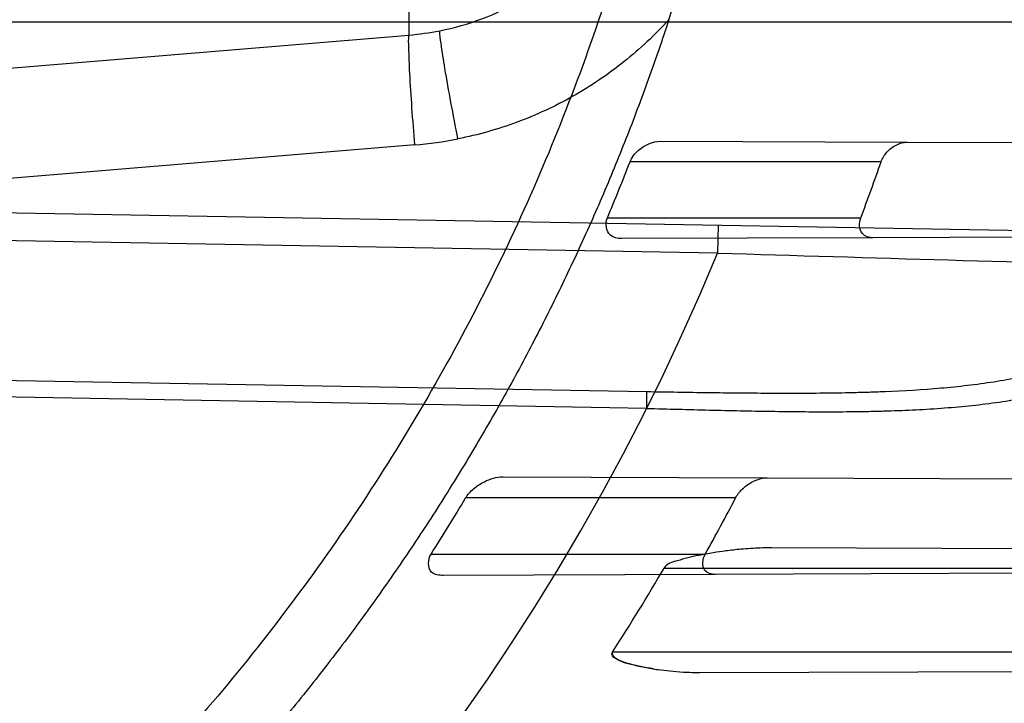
# Model space of a CAD drawing. Header units: millimetres. Extents: x 0 to 297, y 0 to 210.
# Tile 28 of 256: x 146.025 to 146.1481, y 90.9011 to 90.9865. Entities that reach past the tile are written whole.
import ezdxf

# ---------------------------------------------------------------- set-up
doc = ezdxf.new("R2010")
doc.units = ezdxf.units.MM
doc.header["$LTSCALE"] = 16.335
doc.layers.get('0').update_dxf_attribs({"linetype": 'CONTINUOUS'})
for name, color, linetype in [('01_GLOBAL', 7, 'CONTINUOUS'), ('INTFCLR_1', 7, 'CONTINUOUS'), ('INTFCLR_144815', 7, 'CONTINUOUS')]:
    doc.layers.add(name, color=color, linetype=linetype)

msp = doc.modelspace()

# ---------------------------------------------------------------- linework, layer by layer
at = {"color": 7, "linetype": 'Continuous'}
msp.add_circle((146.8548034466, 92.13446435), 2.66, dxfattribs=at)
at = {"color": 9, "linetype": 'Continuous'}
msp.add_arc((146.8548034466, 92.13446435), 2.6259090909, 182.9674534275, 267.0325465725, dxfattribs=at)
at = {"layer": '01_GLOBAL', "color": 7, "linetype": 'Continuous'}
msp.add_circle((146.8548034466, 92.13446435), 2.695, dxfattribs=at)
at = {"layer": 'INTFCLR_1', "color": 9, "linetype": 'Continuous'}
for p, q in [((146.0736581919, 91.00671522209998), (146.0736581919, 90.9846270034)), ((145.8326077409, 90.9862686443), (146.2032446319, 90.9862686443)), ((145.9951937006, 90.97813949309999), (146.0736581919, 90.9846270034)), ((146.0743897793, 90.9708921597), (145.839607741, 90.95148018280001)), ((146.1050874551, 90.9713419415), (146.1359196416, 90.9712343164)), ((146.1326680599, 90.9687686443), (146.1012919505, 90.9687686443)), ((145.8640466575, 90.9652086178), (146.1680752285, 90.9599017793)), ((146.1122451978, 90.95737576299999), (145.8639855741, 90.9617091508)), ((146.0984569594, 90.96176864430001), (146.130140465, 90.96176864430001)), ((146.1123062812, 90.9608752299), (146.1122451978, 90.95737576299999)), ((146.1316554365, 90.9592880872), (146.100231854, 90.9591783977)), ((145.8396077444, 90.9446800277), (146.1034130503, 90.94007091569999)), ((146.1033764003, 90.9379732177), (145.8396077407, 90.942582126)), ((146.1033764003, 90.9379732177), (146.1034130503, 90.94007091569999)), ((146.0854226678, 90.9294105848), (146.1184178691, 90.92929540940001)), ((146.1144854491, 90.9267686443), (146.0807451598, 90.9267686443)), ((146.1638468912, 90.9203868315), (146.1189566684, 90.9205435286)), ((146.0764210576, 90.9197686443), (146.1107020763, 90.9197686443)), ((146.1055605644, 90.9180186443), (146.1598068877, 90.9180186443)), ((146.1119759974, 90.9172193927), (146.0779468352, 90.917100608)), ((146.1545759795, 90.9075186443), (146.0991052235, 90.9075186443)), ((146.1100284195, 90.9049625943), (146.1563456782, 90.90512427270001))]:
    msp.add_line(p, q, dxfattribs=at)
at = {"layer": 'INTFCLR_1', "color": 6, "linetype": 'Continuous'}
for p, q in [((146.1359196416, 90.9712343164), (146.1904119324, 90.9710441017)), ((146.1869335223, 90.9594810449), (146.1316554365, 90.9592880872)), ((146.1184178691, 90.92929540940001), (146.1757315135, 90.92909534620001)), ((146.1705875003, 90.9174239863), (146.1119759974, 90.9172193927))]:
    msp.add_line(p, q, dxfattribs=at)
for centre, radius, start, end in [((145.8396077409, 91.0702686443), 0.4224162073, 270, 90.00000002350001), ((145.8396077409, 91.0702686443), 0.4014439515, 270, 90.00000002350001), ((145.8507294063, 91.0702642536), 0.2687909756, 341.8516144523, 356.8675753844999), ((145.8397122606, 91.0706340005), 0.2807142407, 337.1813534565, 338.7228774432), ((145.8396800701, 91.0706058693), 0.310181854, 339.4587291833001, 340.8334907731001), ((145.8398574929, 91.07073635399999), 0.2806306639, 327.4552128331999, 329.1351403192), ((145.8397983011, 91.0707096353), 0.3101161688, 330.8745120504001, 332.3446554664), ((145.8470179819, 91.0697347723), 0.299769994, 327.2390423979, 329.5950385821)]:
    msp.add_arc(centre, radius, start, end, dxfattribs=at)
at = {"layer": 'INTFCLR_1', "color": 9, "linetype": 'Continuous'}
for centre, radius, start, end in [((146.0709000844, 91.0185376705), 0.0340226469, 274.6498887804, 281.1994271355), ((146.0704147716, 91.0189452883), 0.0482172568, 274.7288035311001, 281.199340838), ((145.8396077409, 91.0702686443), 0.2950857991, 270.0000000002, 337.5066823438), ((146.6236648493, 107.7335521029), 16.7839702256, 268.2538865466, 268.4511225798)]:
    msp.add_arc(centre, radius, start, end, dxfattribs=at)
for points, knots in [([(146.215167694, 90.9396470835), (146.2159987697, 90.9419085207), (146.2176274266, 90.946474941), (146.2207305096, 90.9557355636), (146.2257654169, 90.97235802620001), (146.2304341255, 90.99186806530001), (146.2335169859, 91.0093050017), (146.2348129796, 91.0182086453), (146.2354818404, 91.02335838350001), (146.2370256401, 91.0362869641), (146.2386297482, 91.0583777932), (146.2383725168, 91.0844410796), (146.2371603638, 91.1013312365), (146.2363978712, 91.10913017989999), (146.2358364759, 91.11431722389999), (146.2341019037, 91.1283170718), (146.2301634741, 91.1507347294), (146.2244881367, 91.17262139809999), (146.2204287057, 91.18561168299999), (146.2189019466, 91.1902581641), (146.2165792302, 91.19710265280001), (146.2113391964, 91.2114121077), (146.2022901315, 91.2324139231), (146.191984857, 91.25225539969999), (146.1848007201, 91.2644679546), (146.1814430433, 91.2699042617), (146.1792124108, 91.2734478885), (146.1731796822, 91.2827676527), (146.1630706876, 91.2970711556), (146.1490288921, 91.31448381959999), (146.1371354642, 91.3275359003), (146.1288272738, 91.33587871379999), (146.1242335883, 91.3402958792), (146.1178598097, 91.34625301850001), (146.1089384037, 91.3540531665), (146.0992814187, 91.3616216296), (146.0931582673, 91.3659756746), (146.0901748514, 91.36797805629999), (146.0877179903, 91.3695554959), (146.0855301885, 91.370872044), (146.0836031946, 91.37188306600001), (146.0825200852, 91.3723860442), (146.0816575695, 91.37269367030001), (146.0810609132, 91.3728329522), (146.0805598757, 91.3727572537), (146.0804622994, 91.37228572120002), (146.0807027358, 91.3717645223), (146.0811202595, 91.37104224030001), (146.0817948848, 91.3701330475), (146.0826939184, 91.36902450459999), (146.0838249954, 91.3677243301), (146.0851758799, 91.36623182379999), (146.086740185, 91.3645487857), (146.0892045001, 91.3619398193), (146.0927127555, 91.3582725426), (146.0992604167, 91.35140180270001), (146.106411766, 91.3436935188), (146.1129263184, 91.3363261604), (146.1169531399, 91.331641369), (146.123428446, 91.3239507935), (146.1333417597, 91.31148785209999), (146.1463378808, 91.2933556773), (146.155744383, 91.27855323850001), (146.1619029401, 91.26801686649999), (146.1660815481, 91.2606062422), (146.1732904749, 91.2470796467), (146.1829180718, 91.22665319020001), (146.189559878, 91.2096229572), (146.192649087, 91.2007931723)], [0, 0, 0, 0, 0.0103790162, 0.0208837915, 0.0420711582, 0.08518389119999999, 0.1071959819, 0.1183353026, 0.1239410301, 0.1295663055, 0.1744258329, 0.2192337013, 0.2417180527, 0.2473539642, 0.2529903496, 0.2641931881, 0.3081223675, 0.3509244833, 0.3614867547, 0.3667496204, 0.3719934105, 0.3926231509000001, 0.4323812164, 0.470412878, 0.488854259, 0.4934078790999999, 0.4979383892, 0.5068921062, 0.5412323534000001, 0.5733304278, 0.6031976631, 0.6172528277, 0.6240454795, 0.630650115, 0.6548352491, 0.6750685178, 0.6834752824, 0.6871962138, 0.6905460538, 0.6960524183, 0.6981915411, 0.6999110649, 0.7012078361, 0.7020914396, 0.7026255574, 0.7031007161, 0.7038824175, 0.7050749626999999, 0.7066970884, 0.7087489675, 0.7112252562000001, 0.7141187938, 0.7174211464, 0.7211233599, 0.729578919, 0.7392839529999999, 0.762009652, 0.7748693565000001, 0.7816473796, 0.7886214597, 0.8181786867, 0.8502212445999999, 0.8846823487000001, 0.8936821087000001, 0.9027944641, 0.9213301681, 0.9597016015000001, 1, 1, 1, 1]), ([(146.0853256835, 91.3712686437), (146.0858354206, 91.3712685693), (146.0884302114, 91.37024205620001), (146.0914097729, 91.3684995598), (146.094679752, 91.36644225), (146.0977098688, 91.3644452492), (146.1039326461, 91.360106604), (146.1137472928, 91.3525690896), (146.1228234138, 91.3447983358), (146.1293077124, 91.3388643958), (146.1339781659, 91.33446754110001), (146.1424222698, 91.3261670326), (146.1545124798, 91.3131819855), (146.1687911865, 91.29585634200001), (146.1790766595, 91.28161812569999), (146.1852148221, 91.2723404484), (146.1874832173, 91.2688147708), (146.1908964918, 91.263408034), (146.1981971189, 91.2512666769), (146.2086731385, 91.2315369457), (146.2178781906, 91.21064109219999), (146.2232089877, 91.19640184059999), (146.2255710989, 91.18959322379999), (146.227123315, 91.18497242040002), (146.2312489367, 91.17205880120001), (146.2370185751, 91.1502981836), (146.2410247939, 91.1279970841), (146.242788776, 91.1140716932), (146.2433595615, 91.1089133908), (146.2441347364, 91.1011583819), (146.2453671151, 91.08436335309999), (146.2456287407, 91.058442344), (146.2439975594, 91.03647449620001), (146.2424282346, 91.02361998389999), (146.2417481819, 91.0184987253), (146.2404303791, 91.0096435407), (146.2372949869, 90.9922981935), (146.2325471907, 90.97289442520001), (146.2274296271, 90.95636879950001), (146.2242749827, 90.9471599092), (146.2226192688, 90.94261896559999), (146.2217743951, 90.9403701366)], [0, 0, 0, 0, 0.0031306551, 0.0166311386, 0.0214593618, 0.0268204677, 0.03892666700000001, 0.0680356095, 0.1027865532, 0.1122690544, 0.1220182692, 0.1421808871, 0.1849821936, 0.2309157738, 0.2799873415, 0.2927705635, 0.2992370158, 0.3057352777, 0.3320402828, 0.3862318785, 0.4428084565, 0.4721382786, 0.4795908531, 0.487069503, 0.5020757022, 0.562848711, 0.6251729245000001, 0.641061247, 0.6490543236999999, 0.6570463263, 0.6889269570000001, 0.7524525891, 0.8160592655, 0.8240370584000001, 0.8319876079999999, 0.8477879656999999, 0.8790177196, 0.9402188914, 0.9703170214, 0.9852457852, 1, 1, 1, 1]), ([(146.192649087, 91.2007931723), (146.1958606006, 91.19161380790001), (146.2016925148, 91.1727509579), (146.207244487, 91.1485054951), (146.2099856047, 91.1323126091), (146.2110878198, 91.12467357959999), (146.2117778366, 91.1195334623), (146.2134659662, 91.10537393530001), (146.2150886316, 91.08202445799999), (146.2148602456, 91.05859212), (146.2140091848, 91.0442666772), (146.2136200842, 91.03903900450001), (146.2129629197, 91.0312586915), (146.2111506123, 91.0146916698), (146.206931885, 90.9897134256), (146.2017743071, 90.9689710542), (146.19827327, 90.95706681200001), (146.1968531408, 90.95239866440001), (146.1942959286, 90.9443911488), (146.1888936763, 90.9289345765), (146.1802622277, 90.90786547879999), (146.171382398, 90.8897741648), (146.1656550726, 90.8792145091), (146.1635773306, 90.8754900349), (146.1604900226, 90.8700564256), (146.1538400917, 90.8588573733), (146.1432874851, 90.8427416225), (146.130351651, 90.82515020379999), (146.1210235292, 90.81367435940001), (146.1156460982, 90.8073755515), (146.113618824, 90.80502464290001), (146.1101975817, 90.8011144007), (146.1038773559, 90.7940784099), (146.096999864, 90.7867494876), (146.0907938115, 90.7802607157), (146.0870749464, 90.7763572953), (146.0841227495, 90.7731700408), (146.082218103, 90.7709636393), (146.0811689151, 90.76956887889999), (146.0807337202, 90.7688287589), (146.0804699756, 90.768297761), (146.0805812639, 90.7676067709), (146.0820539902, 90.76790723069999), (146.0836740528, 90.7686837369), (146.0866075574, 90.7702696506), (146.0894057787, 90.77205211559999), (146.0917034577, 90.7735832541), (146.0931778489, 90.7745970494), (146.0956556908, 90.77633123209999), (146.0996186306, 90.7792326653), (146.1051563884, 90.78353748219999), (146.1134349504, 90.79034993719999), (146.1208444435, 90.79699512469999), (146.1273278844, 90.803212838), (146.1319747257, 90.8077988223), (146.1403493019, 90.8164335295), (146.1522854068, 90.8298984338), (146.1663008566, 90.8478011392), (146.1763364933, 90.8624671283), (146.1823017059, 90.8720054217), (146.1845040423, 90.87562926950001), (146.1878179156, 90.8811894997), (146.1948947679, 90.8936741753), (146.2049952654, 90.9139390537), (146.2119439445, 90.93087495), (146.2151676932, 90.9396470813)], [0, 0, 0, 0, 0.0419354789, 0.08505031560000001, 0.1071497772, 0.1127379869, 0.1183317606, 0.1295131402, 0.1742263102, 0.2191466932, 0.230445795, 0.2361065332, 0.241751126, 0.2641147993, 0.3079545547, 0.3508736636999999, 0.3561840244, 0.3614616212, 0.3719139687, 0.3924297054, 0.4320526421, 0.4700131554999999, 0.4792642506, 0.483852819, 0.4884035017, 0.5062126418, 0.5400088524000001, 0.5714206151, 0.6003317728, 0.6037560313, 0.6071340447, 0.6137178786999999, 0.6261602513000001, 0.6479155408, 0.6570536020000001, 0.6648783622, 0.6711643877, 0.6757843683, 0.6774462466, 0.6786751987, 0.6794900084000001, 0.6799813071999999, 0.6813020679, 0.6842478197, 0.6888651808, 0.6950795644, 0.6987591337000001, 0.70073729, 0.7027989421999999, 0.7117993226, 0.7219139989, 0.7330405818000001, 0.7580265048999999, 0.7648041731, 0.7717766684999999, 0.7861782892, 0.816667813, 0.8493175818, 0.8841610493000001, 0.8932352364, 0.8978283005, 0.9024468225, 0.9211469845, 0.9596997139, 1, 1, 1, 1]), ([(146.0853256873, 90.7692686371), (146.0851880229, 90.76926865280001), (146.0848509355, 90.76933511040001), (146.0848682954, 90.76994105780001), (146.0852289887, 90.7705644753), (146.0858526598, 90.7714910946), (146.0868032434, 90.7726443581), (146.0886356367, 90.7747215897), (146.090803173, 90.7769929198), (146.093215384, 90.77947858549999), (146.0959839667, 90.7823063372), (146.1017014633, 90.78813019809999), (146.1087122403, 90.79541364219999), (146.1151564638, 90.8024097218), (146.1186445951, 90.80629812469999), (146.1207113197, 90.8086358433), (146.1261908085, 90.8148966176), (146.1356953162, 90.82630389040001), (146.1488811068, 90.8438006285), (146.1596415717, 90.8598377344), (146.1664241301, 90.87098636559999), (146.1695721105, 90.8763942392), (146.1716900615, 90.88010002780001), (146.1775256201, 90.8906021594), (146.1865751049, 90.9085978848), (146.1953782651, 90.9295730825), (146.2008882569, 90.9449633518), (146.2034958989, 90.9529350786), (146.2049438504, 90.9575818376), (146.2085119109, 90.96942638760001), (146.2137695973, 90.9900678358), (146.2180725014, 91.0149384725), (146.2199207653, 91.0314342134), (146.2205908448, 91.0391798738), (146.2209875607, 91.0443838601), (146.221855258, 91.0586438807), (146.2220882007, 91.0819731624), (146.2204334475, 91.1052178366), (146.2187124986, 91.1193111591), (146.218008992, 91.1244278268), (146.2168850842, 91.13203296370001), (146.2140893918, 91.1481570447), (146.2084266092, 91.17229781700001), (146.202482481, 91.1910654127), (146.1992099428, 91.20019722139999)], [0, 0, 0, 0, 0.0008731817, 0.001718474, 0.0032338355, 0.0055641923, 0.008732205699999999, 0.0127298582, 0.0231213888, 0.0286463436, 0.0346993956, 0.04822263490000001, 0.0804125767, 0.0988155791, 0.1085508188, 0.1135449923, 0.1186070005, 0.1613231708, 0.2076862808, 0.2575123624, 0.2837454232, 0.2904461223, 0.2972015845, 0.3108183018, 0.3666504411, 0.4248609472, 0.4549769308, 0.4703146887, 0.4780576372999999, 0.4858477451, 0.5487776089, 0.6130123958, 0.6457680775, 0.6540347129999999, 0.6623246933, 0.6788711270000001, 0.74464742, 0.8101273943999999, 0.8265053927, 0.8346996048, 0.8428861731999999, 0.8752668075, 0.9384714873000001, 1, 1, 1, 1]), ([(146.0775081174, 90.9851629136), (146.0793017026, 90.9855181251), (146.082841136, 90.9865214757), (146.0878413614, 90.9888605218), (146.0924174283, 90.9919762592), (146.0951064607, 90.99451746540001), (146.0963432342, 90.99588574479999)], [0, 0, 0, 0, 0.2490434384, 0.4985367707, 0.7487806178, 1, 1, 1, 1]), ([(146.1061488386, 90.98654150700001), (146.1044154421, 90.98464310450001), (146.100647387, 90.98111615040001), (146.0942412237, 90.9767927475), (146.0872423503, 90.973541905), (146.0822900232, 90.97214338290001), (146.0797796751, 90.97164621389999)], [0, 0, 0, 0, 0.2506465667, 0.5007612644, 0.7504856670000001, 1, 1, 1, 1]), ([(146.0743897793, 90.9708921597), (146.0742626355, 90.97243180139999), (146.0740360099, 90.9754152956), (146.0737648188, 90.9794661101), (146.07365242, 90.9825005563), (146.0735985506, 90.98410092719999), (146.0736581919, 90.9846270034)], [0, 0, 0, 0, 0.3368283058, 0.6524971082, 0.8845656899, 1, 1, 1, 1]), ([(146.0797796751, 90.97164621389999), (146.0794803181, 90.9731596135), (146.0789200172, 90.9760923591), (146.0781948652, 90.9800754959), (146.0777425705, 90.98306401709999), (146.0775081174, 90.9846382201), (146.0775081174, 90.9851629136)], [0, 0, 0, 0, 0.3375394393, 0.6534147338, 0.8851998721, 1, 1, 1, 1]), ([(146.1034130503, 90.94007091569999), (146.1046906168, 90.9400486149), (146.107239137, 90.94000645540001), (146.1122939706, 90.93993357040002), (146.1185306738, 90.9398694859), (146.1247091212, 90.9398751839), (146.1289821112, 90.93994854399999), (146.1313939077, 90.940015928), (146.1349202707, 90.9401436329), (146.1400670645, 90.9404450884), (146.1456722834, 90.9410867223), (146.1494585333, 90.9417523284), (146.1515577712, 90.94219800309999), (146.154592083, 90.9429207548), (146.1589776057, 90.9442762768), (146.1631210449, 90.94618827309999), (146.1657066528, 90.94768970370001), (146.1673880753, 90.9487558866), (146.1702341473, 90.95079721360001), (146.1732263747, 90.9535273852), (146.1755867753, 90.95620096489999), (146.1768904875, 90.95783726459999), (146.1788249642, 90.960436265), (146.1814875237, 90.9646815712), (146.1839802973, 90.96975714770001), (146.1857662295, 90.97406105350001), (146.1874274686, 90.97855699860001), (146.1884931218, 90.98201070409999), (146.189127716, 90.98434516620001)], [0, 0, 0, 0, 0.0354707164, 0.0707566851, 0.1403369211, 0.2086101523, 0.2422620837, 0.2589694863, 0.2755870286, 0.3402183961, 0.4020447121, 0.4320711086, 0.4469021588, 0.461611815, 0.5186591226, 0.5740110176, 0.587810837, 0.6016461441, 0.6292660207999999, 0.6849553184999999, 0.7135897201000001, 0.7282126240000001, 0.7430221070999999, 0.8035181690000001, 0.8669700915, 0.8997737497, 0.9328434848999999, 1, 1, 1, 1]), ([(146.1033763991, 90.9379732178), (146.1046859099, 90.9379349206), (146.1072983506, 90.93786132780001), (146.1124807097, 90.9377279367), (146.1188757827, 90.93759256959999), (146.1252121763, 90.93753410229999), (146.129595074, 90.9375679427), (146.1320689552, 90.93761484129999), (146.1356853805, 90.9377142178), (146.1409630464, 90.9379819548), (146.1467113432, 90.9386052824), (146.1505929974, 90.9392720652), (146.1527442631, 90.93972243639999), (146.1558531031, 90.9404576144), (146.1603470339, 90.9418471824), (146.1645861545, 90.94382564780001), (146.1672266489, 90.945385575), (146.1689460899, 90.9464941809), (146.171856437, 90.948624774), (146.1749089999, 90.95147650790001), (146.1773099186, 90.9542691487), (146.178636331, 90.95598100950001), (146.1806070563, 90.9587058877), (146.1833141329, 90.9631592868), (146.1858390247, 90.9684773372), (146.18764533, 90.9729898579), (146.1893251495, 90.9777093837), (146.1903990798, 90.98133276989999), (146.191037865, 90.9837814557)], [0, 0, 0, 0, 0.0352840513, 0.0703885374, 0.1396222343, 0.2075595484, 0.24104394, 0.2576664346, 0.2741994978, 0.3384817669, 0.3999443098, 0.4297839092, 0.4445208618, 0.4591331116, 0.5158220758, 0.5708773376, 0.584618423, 0.5984078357, 0.62596322, 0.6816730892, 0.7104014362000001, 0.7250935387, 0.7399872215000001, 0.8009607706, 0.865102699, 0.8983215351, 0.931842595, 1, 1, 1, 1]), ([(146.2217743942, 90.9403701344), (146.2184946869, 90.9316404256), (146.2114239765, 90.91478487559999), (146.2011560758, 90.8946344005), (146.1939644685, 90.88222274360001), (146.1905957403, 90.87669289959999), (146.1883561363, 90.8730875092), (146.1822867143, 90.86359257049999), (146.1720758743, 90.84899392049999), (146.1578239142, 90.8311812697), (146.1456903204, 90.8177861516), (146.1371787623, 90.8091957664), (146.132454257, 90.8046311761), (146.1258582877, 90.7984380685), (146.1183224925, 90.79182034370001), (146.1099078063, 90.78503695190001), (146.1042775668, 90.78074795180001), (146.1002493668, 90.7778563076), (146.0977315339, 90.7761279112), (146.0962319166, 90.77511583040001), (146.0929973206, 90.7730055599), (146.0896283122, 90.7708970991), (146.086516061, 90.76952975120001), (146.0856598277, 90.769268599), (146.0853256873, 90.7692686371)], [0, 0, 0, 0, 0.1254333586, 0.2455838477, 0.3039242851, 0.3183395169, 0.3326778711, 0.3610127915, 0.4699119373, 0.572102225, 0.6676664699, 0.7128530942, 0.7347412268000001, 0.7560248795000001, 0.8345501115, 0.8695520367, 0.9013904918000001, 0.9297392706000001, 0.9362356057, 0.9424699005, 0.9540693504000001, 0.9882335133, 0.9955056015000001, 1, 1, 1, 1])]:
    msp.add_open_spline(points, degree=3, knots=knots, dxfattribs=at)
at = {"layer": 'INTFCLR_1', "color": 6, "linetype": 'Continuous'}
for points, knots in [([(146.1150652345, 91.3712686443), (146.1142109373, 91.3712686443), (146.1157546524, 91.3683280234), (146.1170803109, 91.3667058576), (146.1192467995, 91.3638593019), (146.1219201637, 91.3606396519), (146.125337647, 91.3565305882), (146.129332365, 91.3517587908), (146.1336170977, 91.3465688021), (146.1378478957, 91.3413533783), (146.1417862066, 91.33638567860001), (146.1454017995, 91.33172329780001), (146.1486896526, 91.3273866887), (146.1516611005, 91.3233827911), (146.1543369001, 91.3197024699), (146.156743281, 91.3163299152), (146.1589048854, 91.3132456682), (146.1608385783, 91.3104414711), (146.1625660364, 91.3078989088), (146.1641084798, 91.30559694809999), (146.165490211, 91.30350884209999), (146.1667189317, 91.3016311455), (146.1678098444, 91.29994672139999), (146.1687779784, 91.29843810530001), (146.1696459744, 91.2970741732), (146.1706214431, 91.29552968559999), (146.171753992, 91.2937197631), (146.1728766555, 91.29190262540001), (146.1738510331, 91.2903096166), (146.1746912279, 91.2889253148), (146.1756155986, 91.2873892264), (146.1766371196, 91.2856754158), (146.1777643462, 91.28376355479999), (146.1790081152, 91.2816276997), (146.1803754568, 91.2792474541), (146.181880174, 91.2765877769), (146.1835347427, 91.2736124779), (146.1853542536, 91.27027563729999), (146.1873580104, 91.2665190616), (146.1895596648, 91.26228659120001), (146.1919715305, 91.2575132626), (146.194608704, 91.25211957), (146.1974929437, 91.24599442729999), (146.200642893, 91.2390039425), (146.2040752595, 91.23097719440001), (146.207802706, 91.22170867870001), (146.2118351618, 91.2109047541), (146.2161179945, 91.1983172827), (146.2203681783, 91.1842931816), (146.2242872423, 91.1694234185), (146.2276657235, 91.1543820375), (146.2304753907, 91.139299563), (146.2327156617, 91.12423570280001), (146.2343982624, 91.1091881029), (146.2355287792, 91.09419226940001), (146.236117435, 91.07923359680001), (146.2361708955, 91.0643357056), (146.2356951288, 91.04948488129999), (146.2346936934, 91.03468304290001), (146.2331693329, 91.0199420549), (146.2311191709, 91.00523224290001), (146.2285428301, 90.9905732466), (146.2254275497, 90.9759332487), (146.2217708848, 90.96133081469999), (146.2176203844, 90.94696854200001), (146.2132204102, 90.93354429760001), (146.2088852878, 90.9216267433), (146.2048596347, 90.91144843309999), (146.2011587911, 90.9027023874), (146.1977663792, 90.8951298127), (146.1946668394, 90.88853337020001), (146.1918379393, 90.88275133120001), (146.1892594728, 90.8776633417), (146.1869119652, 90.8731715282), (146.1847820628, 90.86920240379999), (146.1828538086, 90.8656918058), (146.1811073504, 90.8625765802), (146.1795253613, 90.85980462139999), (146.1780916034, 90.8573318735), (146.1767959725, 90.85512907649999), (146.1756290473, 90.853169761), (146.1745782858, 90.8514245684), (146.1736278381, 90.8498612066), (146.1727650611, 90.8484544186), (146.1719665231, 90.84716262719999), (146.1711689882, 90.84588214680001), (146.1703111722, 90.8445150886), (146.1693416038, 90.84298277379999), (146.1682509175, 90.8412753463), (146.1670226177, 90.8393723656), (146.1656376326, 90.83725160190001), (146.1640803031, 90.83489670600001), (146.1623329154, 90.8322916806), (146.1603729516, 90.82941522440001), (146.1581781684, 90.826247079), (146.1557236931, 90.8227690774), (146.1529902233, 90.81897164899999), (146.1499514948, 90.81483864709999), (146.1465806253, 90.8103557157), (146.1428687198, 90.80553486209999), (146.1388145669, 90.8003907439), (146.1344498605, 90.7949851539), (146.129996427, 90.7895765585), (146.1258273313, 90.7845911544), (146.1222457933, 90.7802900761), (146.1194492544, 90.7769295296), (146.1171773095, 90.7739602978), (146.1158081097, 90.7722877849), (146.114193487, 90.7692686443), (146.1150652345, 90.7692686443)], [0, 0, 0, 0, 0.0038604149, 0.007501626, 0.0124785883, 0.0188917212, 0.0268498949, 0.0364677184, 0.0470694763, 0.05724446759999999, 0.0668187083, 0.0757144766, 0.08390537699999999, 0.0914099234, 0.09824517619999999, 0.1044667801, 0.1101313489, 0.1152642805, 0.1198589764, 0.1240215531, 0.1277856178, 0.1311734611, 0.1341617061, 0.1368541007, 0.1392736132, 0.1414672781, 0.1451087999, 0.148921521, 0.1511192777, 0.1535471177, 0.1562389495, 0.1592204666, 0.1625628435, 0.1662680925, 0.1703891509, 0.1749670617, 0.1800766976, 0.185772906, 0.1921414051, 0.1993155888, 0.2073311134, 0.2163077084, 0.2264451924, 0.2379233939, 0.2509534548, 0.2658909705, 0.2830621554, 0.3030578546, 0.3259639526, 0.3492662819, 0.3725305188, 0.395610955, 0.4185782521, 0.4413347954, 0.4640172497, 0.4865192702, 0.5089682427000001, 0.5313242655, 0.5536477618, 0.5759939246, 0.5982772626, 0.6207472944, 0.6432362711, 0.6658996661, 0.6887559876, 0.7107777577, 0.7297237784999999, 0.7460531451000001, 0.7602331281, 0.7726347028, 0.7835467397, 0.7931663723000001, 0.8017211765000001, 0.8093215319, 0.8160683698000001, 0.8220757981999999, 0.8274205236, 0.83220661, 0.8364980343, 0.8403367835, 0.8437547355, 0.8468031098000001, 0.8495420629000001, 0.8520223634, 0.8542604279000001, 0.8564046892, 0.8588391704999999, 0.8615533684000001, 0.8645986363, 0.8679945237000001, 0.8717882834, 0.8760445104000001, 0.8807522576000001, 0.8859628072, 0.8917731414, 0.8981681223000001, 0.9051985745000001, 0.9129160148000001, 0.9213486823, 0.930543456, 0.9404096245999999, 0.9509435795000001, 0.9619432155, 0.9720502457, 0.9803711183, 0.9870628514, 0.9922716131, 0.9960607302, 1, 1, 1, 1]), ([(146.1150652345, 90.7692686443), (146.1160387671, 90.7692686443), (146.1177271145, 90.7704064), (146.1203228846, 90.771969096), (146.1232989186, 90.77413160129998), (146.1269787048, 90.7769491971), (146.1313602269, 90.7805465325), (146.136189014, 90.7847397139), (146.1410884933, 90.7892225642), (146.14571304, 90.7936536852), (146.1499506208, 90.7978758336), (146.1538079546, 90.8018604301), (146.1573032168, 90.80558744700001), (146.1604624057, 90.80905244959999), (146.1633068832, 90.8122543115), (146.1658602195, 90.8151952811), (146.1681553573, 90.81789510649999), (146.1702110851, 90.8203595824), (146.1720499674, 90.82260144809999), (146.1736917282, 90.82463420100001), (146.175161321, 90.82647923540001), (146.1764960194, 90.8281758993), (146.177810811, 90.8298661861), (146.1792115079, 90.8316888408), (146.1806985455, 90.83365031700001), (146.1821699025, 90.8356187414), (146.183615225, 90.8375779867), (146.1851191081, 90.83964462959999), (146.1867839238, 90.8419668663), (146.1886446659, 90.84460610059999), (146.1907239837, 90.84761283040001), (146.1930437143, 90.8510418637), (146.1956231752, 90.8549500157), (146.1984823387, 90.8594072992), (146.2016518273, 90.86451166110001), (146.2051614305, 90.8703758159), (146.209038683, 90.87713741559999), (146.2133125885, 90.8849785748), (146.2180078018, 90.8941127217), (146.2231555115, 90.90485947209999), (146.2286552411, 90.91737178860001), (146.2341538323, 90.9312565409), (146.2392951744, 90.9458956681), (146.2438614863, 90.9607345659), (146.2478132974, 90.9756282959), (146.2511637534, 90.9905608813), (146.2539112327, 91.0054533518), (146.2560779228, 91.020346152), (146.2576685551, 91.0351758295), (146.2586982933, 91.04996599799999), (146.2591763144, 91.0647019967), (146.2591102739, 91.07938636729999), (146.2585051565, 91.0940278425), (146.2573642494, 91.1086171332), (146.2556872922, 91.1231604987), (146.2534729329, 91.1376558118), (146.2507211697, 91.1520808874), (146.2474209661, 91.1664680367), (146.2435667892, 91.18079923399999), (146.239139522, 91.1950910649), (146.234151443, 91.20927087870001), (146.2288018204, 91.2228037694), (146.2234345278, 91.2350612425), (146.218408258, 91.24561069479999), (146.2138248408, 91.25458398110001), (146.2096571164, 91.2622864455), (146.2058775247, 91.2689320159), (146.2024553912, 91.2746998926), (146.1993628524, 91.27972662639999), (146.196567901, 91.2841272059), (146.1940471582, 91.2879852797), (146.1917761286, 91.291377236), (146.189737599, 91.2943570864), (146.1879066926, 91.29698229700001), (146.18627007, 91.2992900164), (146.1848016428, 91.3013303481), (146.183482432, 91.3031394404), (146.182221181, 91.3048484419), (146.1809100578, 91.3066048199), (146.1794654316, 91.30851560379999), (146.1779774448, 91.3104564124), (146.1764846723, 91.31237679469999), (146.1749729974, 91.3142966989), (146.1733137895, 91.3163746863), (146.1714604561, 91.3186595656), (146.1693845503, 91.3211749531), (146.1670661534, 91.32393152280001), (146.1644777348, 91.32694376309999), (146.1615962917, 91.33021938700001), (146.1583918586, 91.3337681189), (146.154841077, 91.33758842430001), (146.1509238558, 91.34167085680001), (146.1466153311, 91.3459997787), (146.1419164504, 91.35053715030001), (146.1369054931, 91.3551583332), (146.1319289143, 91.35951049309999), (146.1273729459, 91.3632762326), (146.1235388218, 91.3662278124), (146.1204516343, 91.36848349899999), (146.1177826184, 91.37009623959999), (146.1160568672, 91.3712686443), (146.1150652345, 91.3712686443)], [0, 0, 0, 0, 0.0042187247, 0.0081401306, 0.0133978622, 0.0200459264, 0.0282638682, 0.0379443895, 0.0477615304, 0.05703690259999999, 0.0656973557, 0.0736821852, 0.0810680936, 0.0878383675, 0.0940009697, 0.0996271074, 0.1047154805, 0.1093563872, 0.1135342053, 0.1172803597, 0.1206792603, 0.1237557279, 0.1266349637, 0.1299589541, 0.1337168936, 0.1373013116, 0.1406085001, 0.1442672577, 0.148377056, 0.1529904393, 0.1582606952, 0.164218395, 0.1709303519, 0.1785521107, 0.1871652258, 0.1969659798, 0.2081658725, 0.2209392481, 0.2356613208, 0.2526660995, 0.2725685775, 0.2948769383, 0.3173640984, 0.3397873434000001, 0.3621386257, 0.3841211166, 0.4060891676, 0.4277469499, 0.4493218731, 0.470705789, 0.4919793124, 0.5131981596, 0.5343255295, 0.5554668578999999, 0.5765984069, 0.5977513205, 0.6189954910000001, 0.6402209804, 0.6617015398, 0.6832900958, 0.7050415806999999, 0.7268239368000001, 0.7463339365, 0.7630160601, 0.7774553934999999, 0.7899931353, 0.8009638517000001, 0.8105830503, 0.8190545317, 0.8265380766, 0.8331730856, 0.8390248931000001, 0.8442268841, 0.8488182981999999, 0.8528943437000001, 0.8564866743, 0.8597116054, 0.8625968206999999, 0.8656908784, 0.8692094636, 0.8729771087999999, 0.8762884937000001, 0.879749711, 0.8835661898, 0.8878115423, 0.8924986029, 0.8976989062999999, 0.9034198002, 0.9097088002, 0.9166034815, 0.9241390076, 0.9323094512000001, 0.9411199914, 0.9506041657, 0.9606137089, 0.9706541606, 0.9792553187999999, 0.9862062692, 0.9916647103, 0.9957028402, 1, 1, 1, 1]), ([(145.8396077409, 91.3310809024), (145.8448083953, 91.3312942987), (145.8552252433, 91.3314089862), (145.8708287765, 91.3306471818), (145.8863869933, 91.3289483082), (145.9018926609, 91.3263059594), (145.9172546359, 91.32272009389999), (145.9321403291, 91.3182799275), (145.9466984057, 91.3129855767), (145.9609232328, 91.3068418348), (145.9749848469, 91.2997334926), (145.9885894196, 91.29179046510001), (146.0016818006, 91.2830465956), (146.014218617, 91.27353391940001), (146.0261538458, 91.26328779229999), (146.0374487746, 91.2523430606), (146.0480597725, 91.2407439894), (146.0579508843, 91.22853034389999), (146.0670808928, 91.2157564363), (146.0754235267, 91.20246362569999), (146.0829524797, 91.1886946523), (146.0896391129, 91.17450229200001), (146.0954570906, 91.1599467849), (146.1003896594, 91.14507572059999), (146.104422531, 91.1299349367), (146.1075415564, 91.1145764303), (146.109734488, 91.09905859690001), (146.1109929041, 91.08344415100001), (146.1113133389, 91.0677984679), (146.110697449, 91.05217682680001), (146.1091501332, 91.0366306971), (146.1066772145, 91.0212064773), (146.1032874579, 91.00595758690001), (146.0989925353, 90.99093762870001), (146.0938089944, 90.97620456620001), (146.0877578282, 90.9618162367), (146.0808640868, 90.9478262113), (146.0731513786, 90.93427769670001), (146.0646508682, 90.9212234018), (146.0553942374, 90.9087085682), (146.0454166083, 90.8967758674), (146.0347444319, 90.8854561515), (146.0234240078, 90.8747992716), (146.0114894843, 90.86483495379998), (145.9989896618, 90.8556027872), (145.985966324, 90.8471340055), (145.9724717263, 90.83946000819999), (145.9585675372, 90.83261230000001), (145.9445877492, 90.8267306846), (145.9309740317, 90.8219033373), (145.9183319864, 90.818167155), (145.9068866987, 90.8153738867), (145.8966921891, 90.81333671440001), (145.8870094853, 90.8117760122), (145.877001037, 90.810537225), (145.8658733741, 90.809613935), (145.8532656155, 90.80913947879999), (145.8443587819, 90.8092614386), (145.8396077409, 90.80945638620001)], [0, 0, 0, 0, 0.0185657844, 0.0371317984, 0.05569073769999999, 0.0743563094, 0.09320240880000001, 0.1119235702, 0.129729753, 0.1484268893, 0.1671582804, 0.1858963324, 0.2045840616, 0.2232805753, 0.241995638, 0.2606572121, 0.2793460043, 0.298034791, 0.3166822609, 0.3353170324, 0.3539796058, 0.3726237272, 0.3912431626, 0.4098577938, 0.4284754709, 0.4470981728, 0.4657246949, 0.4843423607, 0.5029403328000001, 0.5215094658, 0.5400731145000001, 0.5586325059, 0.5771954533, 0.5957587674, 0.6143211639, 0.6328711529, 0.651401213, 0.6699184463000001, 0.6884460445, 0.7069331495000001, 0.7254085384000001, 0.7438945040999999, 0.7623917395, 0.7808314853, 0.7993176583, 0.8177869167, 0.8362093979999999, 0.8546575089, 0.8730374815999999, 0.8902753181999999, 0.9061521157, 0.9200376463, 0.9322836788, 0.9432240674, 0.9550134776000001, 0.9682465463, 0.9830392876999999, 1, 1, 1, 1]), ([(146.1061488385, 90.98654150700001), (146.1053270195, 90.9840343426), (146.103609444, 90.97904393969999), (146.1008138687, 90.971637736), (146.0978014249, 90.9643171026), (146.0945747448, 90.9570884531), (146.0911366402, 90.949958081), (146.0874900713, 90.9429321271), (146.0836382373, 90.9360167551), (146.0795844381, 90.9292178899), (146.0753322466, 90.9225415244), (146.0708852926, 90.9159933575), (146.0662475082, 90.90957917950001), (146.0614228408, 90.90330444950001), (146.0564155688, 90.8971747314), (146.0512299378, 90.89119522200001), (146.0458705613, 90.8853712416), (146.0403419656, 90.87970770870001), (146.0346490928, 90.8742096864), (146.0287967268, 90.86888179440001), (146.0227901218, 90.8637288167), (146.0166343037, 90.85875506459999), (146.0103348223, 90.8539650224), (146.0038969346, 90.84936268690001), (145.9973264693, 90.8449522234), (145.9906289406, 90.84073732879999), (145.9838104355, 90.8367218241), (145.9768766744, 90.8329090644), (145.9698338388, 90.82930243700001), (145.9626879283, 90.82590500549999), (145.9554452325, 90.8227197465), (145.9481119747, 90.819749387), (145.9406944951, 90.81699648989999), (145.9331992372, 90.8144634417), (145.9256327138, 90.81215243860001), (145.9180014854, 90.81006547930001), (145.910312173, 90.8082043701), (145.9025714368, 90.80657071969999), (145.8947859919, 90.8051659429), (145.8869625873, 90.8039912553), (145.8791079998, 90.8030476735), (145.8712290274, 90.80233601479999), (145.8633325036, 90.8018568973), (145.8554252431, 90.80161074), (145.8475142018, 90.80159775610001), (145.8422420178, 90.8017445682), (145.8396077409, 90.80185680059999)], [0, 0, 0, 0, 0.0227356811, 0.0454710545, 0.0682062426, 0.09094098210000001, 0.1136756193, 0.1364096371, 0.1591436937, 0.1818769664, 0.2046103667, 0.2273428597, 0.2500755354, 0.2728072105, 0.2955391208, 0.3182699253, 0.3410011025, 0.3637310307, 0.3864614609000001, 0.4091905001, 0.4319201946, 0.4546483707, 0.4773773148, 0.5001046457, 0.5228327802, 0.5455591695, 0.5682859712, 0.5910108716, 0.6137361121, 0.6364602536, 0.6591836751, 0.681906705, 0.7046293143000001, 0.7273515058, 0.750073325, 0.77279473, 0.7955158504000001, 0.8182366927, 0.8409573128, 0.8636777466, 0.886398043, 0.9091183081, 0.9318386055, 0.9545589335, 0.9772794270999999, 1, 1, 1, 1]), ([(146.1012919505, 90.9687686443), (146.1015092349, 90.9693266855), (146.1025052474, 90.9706201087), (146.1041007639, 90.97134538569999), (146.1050874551, 90.9713419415)], [0, 0, 0, 0, 0.3776933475, 1, 1, 1, 1]), ([(146.1326680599, 90.9687686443), (146.1328215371, 90.96921025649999), (146.1333457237, 90.9700463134), (146.1344835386, 90.9709460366), (146.1354473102, 90.97123596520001), (146.1359196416, 90.9712343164)], [0, 0, 0, 0, 0.326986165, 0.6696480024, 1, 1, 1, 1]), ([(146.100231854, 90.9591783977), (146.0997481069, 90.95917670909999), (146.0983759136, 90.9594271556), (146.0981719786, 90.96109140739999), (146.0984569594, 90.96176864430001)], [0, 0, 0, 0, 0.3970031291, 1, 1, 1, 1]), ([(146.1316554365, 90.9592880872), (146.1311795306, 90.959286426), (146.1299104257, 90.95971051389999), (146.1299123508, 90.9611599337), (146.130140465, 90.96176864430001)], [0, 0, 0, 0, 0.422669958, 1, 1, 1, 1]), ([(146.0807451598, 90.9267686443), (146.0810004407, 90.9271958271), (146.0817170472, 90.9279849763), (146.0832660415, 90.9290002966), (146.0846174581, 90.92941339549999), (146.0854226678, 90.9294105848)], [0, 0, 0, 0, 0.2692065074, 0.5644129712, 1, 1, 1, 1]), ([(146.1144854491, 90.9267686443), (146.1147002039, 90.927178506), (146.1152972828, 90.92792995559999), (146.1165940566, 90.92889623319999), (146.1177424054, 90.9292977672), (146.1184178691, 90.92929540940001)], [0, 0, 0, 0, 0.2865514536, 0.5816953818, 1, 1, 1, 1]), ([(146.1189566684, 90.9205435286), (146.1184926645, 90.9205451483), (146.1172267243, 90.9205203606), (146.1153218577, 90.92038934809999), (146.1133658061, 90.92017013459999), (146.1115976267, 90.9199151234), (146.1100194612, 90.91963006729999), (146.1085069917, 90.9193078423), (146.1070817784, 90.9188723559), (146.1058780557, 90.918559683), (146.1055605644, 90.9180186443)], [0, 0, 0, 0, 0.1010605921, 0.2756930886, 0.4156080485, 0.5297688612, 0.6644482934, 0.765883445, 0.8633709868, 1, 1, 1, 1]), ([(146.0779468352, 90.917100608), (146.0774436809, 90.9170988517), (146.0759383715, 90.9172677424), (146.0760149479, 90.91913234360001), (146.0764210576, 90.9197686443)], [0, 0, 0, 0, 0.3999627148, 1, 1, 1, 1]), ([(146.1119759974, 90.9172193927), (146.1115007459, 90.91721773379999), (146.110124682, 90.9175862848), (146.1103706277, 90.9191738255), (146.1107020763, 90.9197686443)], [0, 0, 0, 0, 0.4110536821, 1, 1, 1, 1])]:
    msp.add_open_spline(points, degree=3, knots=knots, dxfattribs=at)
at = {"layer": 'INTFCLR_1', "color": 7, "linetype": 'Continuous'}
for points, knots in [([(146.104214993, 90.9054135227), (146.1036680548, 90.9054993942), (146.1025299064, 90.90571248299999), (146.1010210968, 90.90606465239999), (146.0986785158, 90.9068510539), (146.0991052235, 90.9075186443)], [0, 0, 0, 0, 0.2938953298, 0.5794068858, 1, 1, 1, 1]), ([(146.0991052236, 90.9075186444), (146.0988693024, 90.9071320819), (146.1001490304, 90.9062813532), (146.1014198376, 90.9059971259), (146.1031058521, 90.90557937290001), (146.1047122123, 90.9053298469), (146.1063425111, 90.9051311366), (146.1080788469, 90.9049949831), (146.1093410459, 90.9049619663), (146.1100284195, 90.9049625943)], [0, 0, 0, 0, 0.1173905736, 0.2468642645, 0.397289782, 0.5483464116, 0.6730047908, 0.8218217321, 1, 1, 1, 1])]:
    msp.add_open_spline(points, degree=3, knots=knots, dxfattribs=at)
at = {"layer": 'INTFCLR_144815', "color": 6, "linetype": 'Continuous'}
for radius in [0.4466793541, 0.4256665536]:
    msp.add_circle((145.8396077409, 91.0702686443), radius, dxfattribs=at)
for radius, start, end in [(0.6157754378, 313.9937911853, 154.5150993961), (0.5947754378, 312.9543589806, 154.5144414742), (0.5751005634, 282.2440355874, 71.2863570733), (0.4627266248, 45.0000000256, 314.9999999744), (0.4618985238, 44.999999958, 315.000000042), (0.461229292, 44.99999997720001, 315.0000000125), (0.4537777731, 308.490992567, 51.50900743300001)]:
    msp.add_arc((145.8396077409, 91.0702686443), radius, start, end, dxfattribs=at)
at = {"layer": 'INTFCLR_144815', "color": 9, "linetype": 'Continuous'}
for centre, radius, start, end in [((145.8396077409, 91.0702686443), 0.5712784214, 292.4997540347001, 54.0964566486), ((145.8396102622, 91.0702698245), 0.5153523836, 292.4997540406, 54.09645665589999)]:
    msp.add_arc(centre, radius, start, end, dxfattribs=at)
at = {"layer": 'INTFCLR_144815', "color": 6, "linetype": 'Continuous'}
for points, knots in [([(146.2419187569, 91.0702686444), (146.2419187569, 91.06613607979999), (146.2417972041, 91.05786639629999), (146.2412501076, 91.0454639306), (146.2403370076, 91.0330611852), (146.2390551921, 91.0206591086), (146.2374020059, 91.0082597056), (146.2353745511, 90.9958666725), (146.2329686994, 90.9834856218), (146.2301810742, 90.97112470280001), (146.2270107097, 90.95879507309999), (146.2234550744, 90.94651340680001), (146.2195175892, 90.9342992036), (146.2152018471, 90.92217797), (146.2105195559, 90.91018200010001), (146.2054865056, 90.8983497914), (146.2001294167, 90.88672936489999), (146.1944851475, 90.87537681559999), (146.1886034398, 90.864358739), (146.1825493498, 90.85374803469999), (146.1764022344, 90.8436226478), (146.1702548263, 90.83406187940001), (146.1642079, 90.8251386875), (146.1583638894, 90.81691313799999), (146.1528175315, 90.8094256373), (146.1476486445, 90.8026921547), (146.1429171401, 90.7967071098), (146.1386605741, 90.79144619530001), (146.1349015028, 90.7868682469), (146.1316394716, 90.7829304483), (146.1288735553, 90.7795769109), (146.1265811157, 90.7767756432), (146.1247678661, 90.7744523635), (146.1233636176, 90.77265634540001), (146.1224842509, 90.77114967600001), (146.1217601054, 90.7703143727), (146.1218564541, 90.7692686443), (146.1221340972, 90.7692686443)], [0, 0, 0, 0, 0.0373969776, 0.0748305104, 0.1123278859, 0.1499208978, 0.1876426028, 0.2255106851, 0.2635438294, 0.3017616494, 0.3401610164, 0.3787310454, 0.4174490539, 0.4562752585, 0.4951477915, 0.5339633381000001, 0.5726158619, 0.6109244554, 0.6486768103, 0.6856239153, 0.7214601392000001, 0.7558561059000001, 0.7884730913, 0.8189949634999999, 0.8471589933, 0.8727898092, 0.8958085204, 0.9161981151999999, 0.9340282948, 0.9494114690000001, 0.9624736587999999, 0.9733586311, 0.9821878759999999, 0.9890812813, 0.9941468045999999, 0.9974875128, 1, 1, 1, 1]), ([(146.1415550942, 90.7587687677), (146.1412445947, 90.7587743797), (146.1412273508, 90.7599724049), (146.1418093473, 90.7606387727), (146.1423391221, 90.7615699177), (146.1429159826, 90.7624033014), (146.1436016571, 90.7633763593), (146.1444091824, 90.7644685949), (146.145336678, 90.7656922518), (146.1463871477, 90.7670492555), (146.1475618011, 90.7685451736), (146.1488622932, 90.77018488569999), (146.150290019, 90.7719740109), (146.1518464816, 90.77391869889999), (146.1535329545, 90.7760254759), (146.1553505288, 90.77830129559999), (146.157299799, 90.78075322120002), (146.1593809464, 90.7833885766), (146.1615932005, 90.78621431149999), (146.1639344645, 90.7892365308), (146.1664007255, 90.7924596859), (146.1689860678, 90.79588646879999), (146.1716830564, 90.7995181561), (146.1744830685, 90.8033548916), (146.1773763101, 90.8073955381), (146.180351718, 90.81163732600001), (146.1833970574, 90.81607573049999), (146.1864992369, 90.8207046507), (146.1896445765, 90.82551653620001), (146.1928191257, 90.8305026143), (146.1960089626, 90.8356531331), (146.1992004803, 90.8409576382), (146.2023806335, 90.8464052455), (146.205537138, 90.85198490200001), (146.2086586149, 90.8576856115), (146.2117346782, 90.863496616), (146.2147559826, 90.8694075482), (146.2177142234, 90.8754085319), (146.2206021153, 90.8814902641), (146.2234133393, 90.88764405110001), (146.2261424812, 90.893861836), (146.2287849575, 90.9001361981), (146.2313369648, 90.90646040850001), (146.2337953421, 90.91282827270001), (146.2361575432, 90.91923421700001), (146.238421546, 90.9256732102), (146.2405857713, 90.93214070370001), (146.2426490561, 90.93863268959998), (146.2446105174, 90.9451454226), (146.2464696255, 90.95167578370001), (146.2482260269, 90.9582208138), (146.249879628, 90.96477812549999), (146.2514304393, 90.9713454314), (146.252878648, 90.9779209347), (146.2542244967, 90.9845029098), (146.2554683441, 90.9910900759), (146.2566105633, 90.997681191), (146.2576515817, 91.0042753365), (146.2585918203, 91.01087163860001), (146.2594317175, 91.01746950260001), (146.2601716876, 91.0240684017), (146.260812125, 91.0306679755), (146.2613533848, 91.03726792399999), (146.2617957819, 91.0438680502), (146.2621395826, 91.05046822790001), (146.2623849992, 91.0570683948), (146.2625321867, 91.06366852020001), (146.2625648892, 91.0680687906), (146.2625648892, 91.0702686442)], [0, 0, 0, 0, 0.0027272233, 0.00637693, 0.0088871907, 0.0118720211, 0.0153444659, 0.0193180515, 0.02380733, 0.0288260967, 0.0343890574, 0.0405101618, 0.0472051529, 0.05449051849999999, 0.0623846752, 0.0709044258, 0.0800682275, 0.08989261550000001, 0.1003941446, 0.1115838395, 0.1234656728, 0.1360350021, 0.1492811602, 0.1631910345, 0.1777467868, 0.1929237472, 0.2086919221, 0.2250163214, 0.241858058, 0.2591751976, 0.2769240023, 0.2950599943, 0.3135389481, 0.3323178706, 0.3513557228, 0.3706138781, 0.3900565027, 0.40965088, 0.4293672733, 0.4491790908, 0.4690627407, 0.4889974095, 0.5089649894, 0.5289504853, 0.5489397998, 0.5689220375, 0.5888883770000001, 0.6088300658, 0.6287418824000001, 0.6486179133, 0.6684555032, 0.6882511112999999, 0.7080041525, 0.7277129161, 0.7473782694, 0.7670001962, 0.7865808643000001, 0.8061213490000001, 0.8256243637, 0.8450923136, 0.8645285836, 0.8839363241, 0.9033192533, 0.9226811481, 0.9420259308, 0.9613578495, 0.9806810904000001, 1, 1, 1, 1])]:
    msp.add_open_spline(points, degree=3, knots=knots, dxfattribs=at)

doc.saveas('drawing.dxf')
